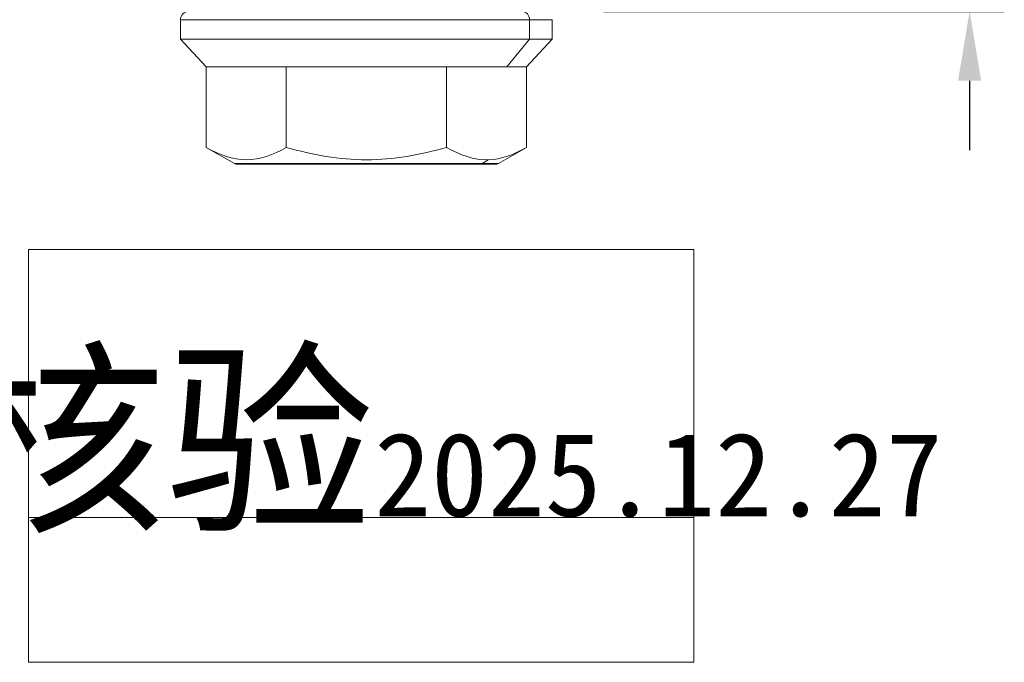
# Model space of a CAD drawing. Header units: millimetres. Extents: x 3200 to 3466, y 1314 to 1542.
# Tile 4 of 13: x 3280 to 3315, y 1404 to 1427. Entities that reach past the tile are written whole.
import ezdxf

# ---------------------------------------------------------------- set-up
doc = ezdxf.new("R2010")
doc.units = ezdxf.units.MM
doc.layers.get('Defpoints').update_dxf_attribs({"lineweight": 18})
doc.layers.add('20', color=7, linetype='Continuous', lineweight=18)
doc.layers.add('尺寸线层', color=3, linetype='Continuous', lineweight=18)
doc.styles.get("Standard").update_dxf_attribs({"font": 'arial.ttf'})
doc.styles.add('标准', font='txt', dxfattribs={"width": 0.667})
doc.dimstyles.new('对齐', dxfattribs={"dimtxt": 3, "dimasz": 2.5, "dimexe": 1.25, "dimexo": 0.625, "dimtad": 1, "dimdsep": 46, "dimtxsty": '标准', "dimcen": 2.5, "dimdle": 5, "dimclrd": 3, "dimclre": 3, "dimclrt": 3, "dimadec": 0, "dimazin": 0, "dimtfac": 1, "dimtmove": 0, "dimatfit": 3, "dimfxl": 1, "dimtolj": 1, "dimarcsym": 0})

# ---------------------------------------------------------------- blocks, each defined once
blk = doc.blocks.new('*D10')
at = {"layer": 'Defpoints', "color": 0, "transparency": 16777216}
for p in [(3301.01, 1430.338), (3300.235, 1427.338), (3314.051, 1427.338)]:
    blk.add_point(p, dxfattribs=at)
at = {"layer": '尺寸线层', "color": 3, "linetype": 'Continuous', "lineweight": -2, "transparency": 16777216}
for p, q in [((3314.051, 1432.838), (3314.051, 1435.338)), ((3301.635, 1430.338), (3315.301, 1430.338)), ((3314.051, 1430.338), (3314.051, 1427.338)), ((3300.86, 1427.338), (3315.301, 1427.338)), ((3314.051, 1424.838), (3314.051, 1422.338))]:
    blk.add_line(p, q, dxfattribs=at)
at = {"layer": '尺寸线层', "color": 3, "transparency": 16777216}
for points in [[(3313.635, 1432.838), (3314.468, 1432.838), (3314.051, 1430.338)], [(3313.635, 1424.838), (3314.468, 1424.838), (3314.051, 1427.338)]]:
    blk.add_solid(points, dxfattribs=at)
at = {"layer": '尺寸线层', "color": 3, "transparency": 16777216, "insert": (3311.926, 1428.838), "char_height": 3, "width": 6, "attachment_point": 5, "rotation": 90, "style": '标准'}
blk.add_mtext('\\A1;M', dxfattribs=at)

msp = doc.modelspace()

# ---------------------------------------------------------------- linework, layer by layer
at = {"layer": '20', "color": 0, "linetype": 'Continuous'}
for p, q in [((3285.61, 1427.038), (3285.61, 1426.338)), ((3299.01, 1426.338), (3299.01, 1427.038)), ((3285.61, 1426.338), (3286.536, 1425.338)), ((3298.19, 1426.338), (3285.61, 1426.338)), ((3298.083, 1425.338), (3299.01, 1426.338)), ((3298.19, 1426.338), (3299.01, 1426.338)), ((3286.536, 1422.438), (3286.536, 1425.338)), ((3289.423, 1425.338), (3286.536, 1425.338)), ((3289.423, 1422.438), (3289.423, 1425.338)), ((3292.31, 1425.338), (3289.423, 1425.338)), ((3295.197, 1425.338), (3292.31, 1425.338)), ((3295.197, 1422.438), (3295.197, 1425.338)), ((3297.377, 1425.338), (3295.197, 1425.338)), ((3298.083, 1425.338), (3297.377, 1425.338)), ((3298.083, 1422.438), (3298.083, 1425.338)), ((3286.536, 1422.438), (3287.552, 1421.851)), ((3297.067, 1421.851), (3298.083, 1422.438)), ((3292.31, 1421.838), (3287.602, 1421.838)), ((3296.441, 1421.838), (3292.31, 1421.838)), ((3296.441, 1421.838), (3297.017, 1421.838))]:
    msp.add_line(p, q, dxfattribs=at)
at = {"layer": '20', "color": 0, "linetype": 'Continuous', "lineweight": 5}
for p, q in [((3285.61, 1427.038), (3298.19, 1427.038)), ((3298.19, 1427.038), (3298.19, 1426.338)), ((3299.01, 1427.038), (3298.19, 1427.038)), ((3297.377, 1425.338), (3298.19, 1426.338)), ((3296.485, 1421.851), (3296.699, 1421.992)), ((3296.485, 1421.851), (3287.553, 1421.851)), ((3296.485, 1421.851), (3297.067, 1421.851))]:
    msp.add_line(p, q, dxfattribs=at)
at = {"layer": '20', "color": 0, "linetype": 'Continuous'}
for centre, radius, start, end in [((3285.91, 1427.038), 0.3, 90, 180), ((3287.602, 1421.938), 0.1, 240, 270), ((3297.017, 1421.938), 0.1, 270, 300)]:
    msp.add_arc(centre, radius, start, end, dxfattribs=at)
at = {"layer": '20', "color": 0, "linetype": 'Continuous', "lineweight": 5}
for centre, major_axis, start_param, end_param in [((3297.926, 1427.038), (0, -0.3), 1.570796, 3.141593), ((3296.441, 1421.938), (0, 0.1), 3.141593, 3.665191)]:
    msp.add_ellipse(centre, major_axis=major_axis, ratio=0.877583, start_param=start_param, end_param=end_param, dxfattribs=at)
at = {"layer": '20', "color": 0, "linetype": 'Continuous'}
for points, knots in [([(3289.423, 1422.438), (3288.952, 1422.166), (3288.473, 1421.992), (3287.492, 1421.991), (3287.008, 1422.165), (3286.536, 1422.438)], [0, 0, 0, 0, 1.523991, 1.523991, 3.047983, 3.047983, 3.047983, 3.047983]), ([(3295.197, 1422.438), (3294.254, 1422.166), (3293.297, 1421.992), (3291.334, 1421.991), (3290.367, 1422.165), (3289.423, 1422.438)], [0, 0, 0, 0, 2.928361, 2.928361, 5.856723, 5.856723, 5.856723, 5.856723])]:
    msp.add_open_spline(points, degree=3, knots=knots, dxfattribs=at)
for points in [[(3296.699, 1421.992), (3296.186, 1421.978), (3295.687, 1422.155), (3295.197, 1422.438)], [(3298.083, 1422.438), (3297.631, 1422.177), (3297.171, 1422.005), (3296.699, 1421.992)]]:
    msp.add_open_spline(points, degree=3, dxfattribs=at)
at = {"layer": 'Defpoints', "color": 1}
msp.add_line((3280.139, 1409.104), (3304.109, 1409.104), dxfattribs=at)
msp.add_lwpolyline([(3280.139, 1418.76), (3304.109, 1418.76), (3304.109, 1403.883), (3280.139, 1403.883)], close=True, dxfattribs=at)

# ---------------------------------------------------------------- texts
at = {"layer": 'Defpoints', "color": 1, "insert": (3291.556, 1411.599), "char_height": 5.51181, "attachment_point": 5}
msp.add_mtext_dynamic_manual_height_columns('{\\fSimSun|b0|i0|c134|p34;已核验\\H0.5461x;2025.12.27}', width=43.48818, gutter_width=1, heights=[44.644], dxfattribs=at)

# ---------------------------------------------------------------- dimensions: what is measured, and where the dimension line sits
at = {"layer": '尺寸线层'}
dim = msp.add_linear_dim(base=(3314.051, 1427.338), p1=(3301.01, 1430.338), p2=(3300.235, 1427.338), angle=90, text='M', dimstyle='对齐', override={"dimsah": 1}, dxfattribs=at)
dim.commit()
dim.dimension.update_dxf_attribs({"geometry": '*D10', "text_midpoint": (3311.926, 1428.838)})

doc.saveas('drawing.dxf')
